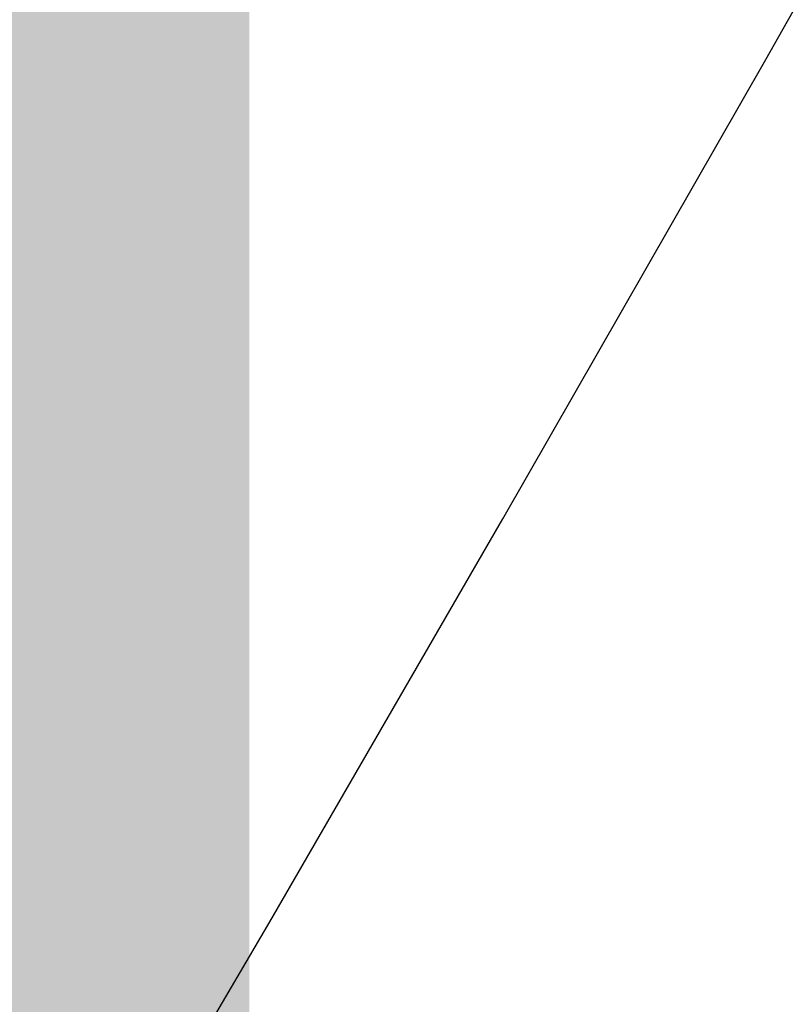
# Model space of a CAD drawing. Extents: x 0 to 370488, y 0 to 4202825.
# Tile 237 of 256: x 360287.12 to 360289.43, y 4200449.01 to 4200451.97. Entities that reach past the tile are written whole.
import ezdxf

# ---------------------------------------------------------------- set-up
doc = ezdxf.new("R2010")
doc.units = 0
doc.header["$LTSCALE"] = 0.5
doc.header["$MEASUREMENT"] = 0
doc.layers.add('(032) Горизонтали утолщенные', color=32, linetype='Continuous', lineweight=30)
doc.layers.add('ХХХ оформление', color=7, linetype='ИК_Водопровод -------в--------')
doc.styles.get("Standard").update_dxf_attribs({"font": 'isocpeur.ttf'})
doc.linetypes.add('ИК_Водопровод -------в--------', pattern='A,9,-0.6,["В",Standard,S=1.2,R=0,X=0,Y=-0.6],-1.2', length=10.8)

msp = doc.modelspace()

# ---------------------------------------------------------------- linework, layer by layer
at = {"layer": '(032) Горизонтали утолщенные', "color": 32}
msp.add_polyline3d([(360284.85, 4200444.48, 542), (360284.92, 4200444.57, 542), (360284.99, 4200444.67, 542), (360285.26, 4200445.03, 542), (360285.56, 4200445.46, 542), (360285.89, 4200445.98, 542), (360286.28, 4200446.6, 542), (360286.73, 4200447.34, 542), (360287.26, 4200448.22, 542), (360287.87, 4200449.26, 542), (360288.57, 4200450.47, 542), (360289.36, 4200451.85, 542), (360290.23, 4200453.39, 542), (360291.16, 4200455.09, 542), (360292.14, 4200456.95, 542), (360293.17, 4200458.95, 542), (360294.22, 4200461.09, 542), (360295.3, 4200463.36, 542), (360296.38, 4200465.68, 542), (360297.41, 4200468, 542), (360298.39, 4200470.25, 542)], dxfattribs=at)
at = {"layer": 'ХХХ оформление', "color": 12, "linetype": 'ByBlock', "ltscale": 1000, "const_width": 1.5, "elevation": 533.0149}
msp.add_lwpolyline([(360287.059, 4199667.8722), (362239.3324, 4199667.8722), (362239.3324, 4201313.8911), (360287.059, 4201313.8911)], close=True, dxfattribs=at)
msp.add_lwpolyline([(360287.059, 4199667.8722), (362239.3324, 4199667.8722), (362239.3324, 4201313.8911), (360287.059, 4201313.8911)], close=True, dxfattribs=at)

doc.saveas('drawing.dxf')
